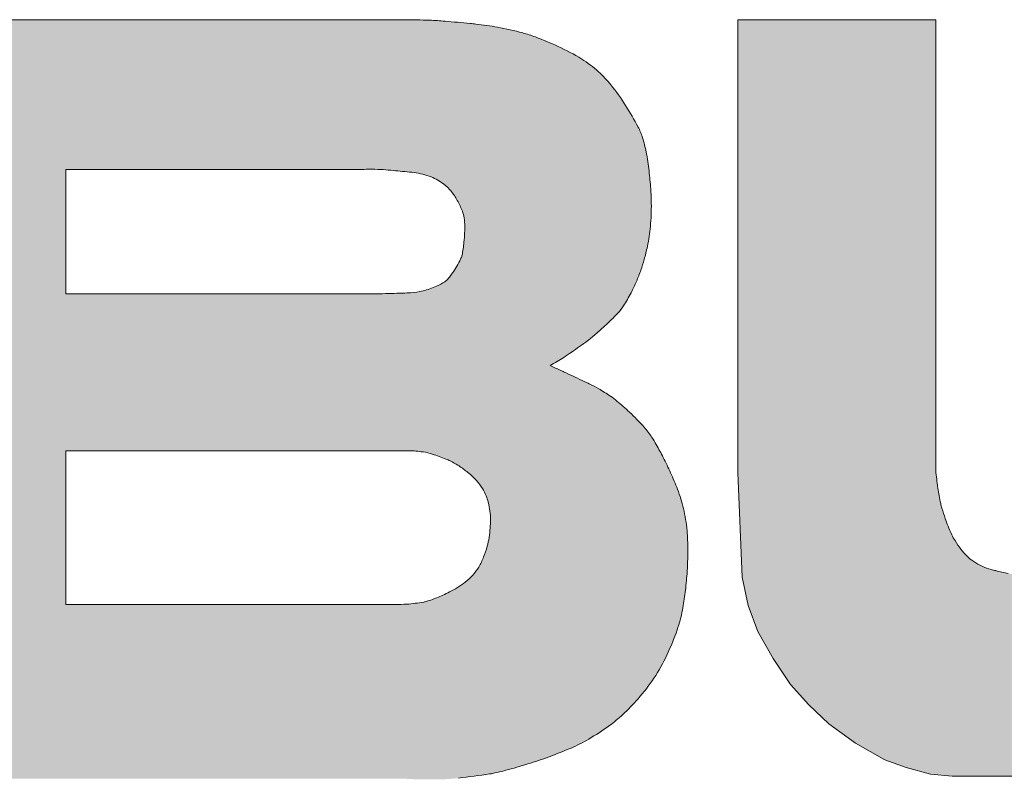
# Model space of a CAD drawing. Header units: metres. Extents: x 0 to 0.0422, y -0.0005 to 0.012.
# Tile 5 of 17: x 0.0116 to 0.022, y 0.004 to 0.012. Entities that reach past the tile are written whole.
import ezdxf

# ---------------------------------------------------------------- set-up
doc = ezdxf.new("R2010")
doc.units = ezdxf.units.M
doc.header["$MEASUREMENT"] = 0
doc.layers.add('RAM_Logo_VBL', color=7, linetype='Continuous', lineweight=0, true_color=0x00a06a)

msp = doc.modelspace()

# ---------------------------------------------------------------- hatches: boundary and pattern name
at = {"layer": 'RAM_Logo_VBL'}
h = msp.add_hatch(color=256, dxfattribs=at)
h.dxf.hatch_style = 1
h.paths.add_polyline_path([(0.006699, 0.005498, 0.00677), (0.006866, 0.005814, 0.004695), (0.007096, 0.006275), (0.00966, 0.012), (0.007484, 0.012), (0.004835, 0.006315), (0.002044, 0.012), (0, 0.012), (0.002581, 0.006212, -0.001469), (0.002712, 0.005969, -0.002839), (0.002779, 0.005843, -0.000314), (0.00288, 0.00565, 0.007444), (0.002981, 0.005457, 0.00958), (0.003029, 0.005372, 0.003527), (0.003165, 0.005145, 0.00573), (0.003254, 0.005004, 0.00553), (0.003349, 0.004859, 0.017507), (0.003415, 0.004769, 0.011992), (0.003518, 0.004643, 0.024469), (0.003606, 0.00455, 0.017812), (0.003738, 0.004434, 0.024774), (0.00387, 0.004335, 0.020844), (0.004037, 0.004233, 0.021953), (0.00419, 0.004157, 0.023774), (0.004337, 0.004099, 0.025295), (0.004472, 0.004061, 0.027415), (0.004599, 0.00404, 0.028511), (0.004778, 0.004029, 0.025401), (0.004979, 0.00404, 0.010648), (0.005125, 0.004058, 0.015031), (0.005228, 0.004076, 0.020138), (0.005373, 0.004112, 0.041815), (0.005539, 0.004175, 0.021008), (0.00569, 0.004256, 0.013526), (0.005783, 0.004316, 0.011364), (0.005891, 0.004391, 0.026608), (0.006036, 0.004511, 0.026109), (0.00617, 0.004647, 0.018486), (0.006295, 0.004799, 0.027791), (0.006368, 0.004906, 0.003444), (0.00645, 0.005047, 0.004915), (0.006507, 0.005146, 0.001563), (0.006516, 0.005163, 0.000081)])
h.paths.add_polyline_path([(0.017687, 0.008125, 0.021935), (0.017581, 0.008181, 0.000414), (0.017334, 0.008297, 0.002459), (0.017285, 0.008319, 0.00108), (0.017174, 0.00837, 0.007474), (0.017317, 0.008457, 0.013009), (0.017397, 0.008511, 0.00105), (0.017572, 0.008635, 0.021829), (0.017599, 0.008656, 0.005377), (0.017734, 0.008774, 0.011348), (0.017821, 0.008855, 0.01348), (0.017891, 0.008927, 0.041834), (0.017949, 0.009003, 0.024973), (0.01803, 0.009142, 0.016325), (0.018087, 0.009262, 0.017014), (0.018134, 0.009382, 0.018224), (0.018169, 0.009493, 0.014817), (0.018203, 0.009633, 0.029634), (0.018235, 0.009845, 0.026056), (0.018245, 0.01009, 0.013868), (0.018238, 0.010242, 0.011045), (0.018221, 0.010433, 0.020456), (0.01819, 0.010634, 0.026685), (0.018151, 0.010785, 0.044948), (0.018105, 0.010898, 0.020796), (0.017973, 0.011127, 0.028539), (0.017817, 0.011344, 0.039677), (0.017685, 0.011484, 0.043361), (0.017507, 0.011618, 0.034269), (0.017259, 0.011751, 0.014761), (0.017017, 0.011852, 0.027346), (0.016882, 0.011895, 0.016822), (0.016614, 0.011955, 0.023963), (0.01634, 0.011994, 0.000988), (0.016059, 0.012019, 0.012853), (0.015896, 0.012029, 0.007835), (0.015627, 0.012035), (0.010199, 0.012035), (0.010199, 0.003994), (0.015627, 0.003994, 0.018097), (0.015974, 0.003986, 0.02751), (0.016201, 0.004001, 0.002371), (0.016531, 0.004044, 0.019323), (0.016571, 0.004051, 0.013934), (0.016703, 0.004083, 0.007781), (0.016935, 0.00415, 0.013556), (0.017161, 0.004226, 0.012875), (0.017394, 0.004319, 0.03184), (0.017581, 0.004413, 0.025403), (0.0178, 0.004556, 0.029787), (0.017942, 0.004674, 0.023653), (0.018105, 0.004841, 0.035679), (0.018272, 0.005059, 0.035008), (0.018409, 0.005303, 0.027744), (0.018519, 0.005571, 0.037071), (0.018574, 0.005781, 0.014328), (0.018603, 0.005968, 0.013727), (0.018623, 0.006165, 0.017823), (0.018632, 0.006419, 0.022161), (0.018623, 0.006624, 0.034083), (0.018586, 0.006857, 0.037858), (0.018523, 0.00706, 0.01206), (0.018449, 0.007234, 0.01263), (0.018371, 0.007397, 0.009029), (0.018298, 0.007533, 0.015471), (0.018251, 0.00761, 0.038404), (0.018169, 0.007718, 0.023149), (0.018013, 0.007878, 0.013466), (0.017881, 0.007995, 0.026825), (0.017811, 0.008047, 0.015855)])
h.paths.add_polyline_path([(0.015645, 0.007468, -0.037076), (0.015827, 0.007456, -0.04899), (0.015924, 0.007433, -0.009084), (0.016087, 0.007373, -0.036497), (0.016195, 0.007315, -0.021663), (0.016289, 0.007248, -0.042062), (0.016388, 0.007158, -0.050013), (0.016455, 0.007069, -0.035376), (0.016494, 0.006992, -0.040885), (0.016517, 0.006922, -0.028662), (0.016535, 0.006829, -0.029743), (0.016541, 0.006738, -0.021137), (0.016537, 0.006648, -0.019355), (0.016526, 0.00655, -0.028991), (0.016506, 0.006456, -0.023758), (0.016468, 0.006343, -0.043346), (0.016416, 0.006236, -0.049561), (0.016354, 0.006152, -0.036516), (0.016274, 0.006077, -0.040015), (0.016192, 0.006019, -0.01232), (0.016107, 0.005973, -0.015101), (0.016036, 0.005938, -0.016046), (0.015909, 0.005887, -0.038383), (0.015839, 0.005867, -0.002485), (0.015741, 0.005852, -0.02327), (0.015655, 0.005843, -0.016864), (0.015535, 0.00584), (0.012042, 0.00584), (0.012042, 0.007468)], flags=16)
h.paths.add_polyline_path([(0.012042, 0.00913), (0.012042, 0.010448), (0.015131, 0.010448, -0.010253), (0.015316, 0.01045, -0.016054), (0.015433, 0.010444, -0.004339), (0.015633, 0.010426, -0.008855), (0.015731, 0.010415, -0.060475), (0.015912, 0.010369, -0.072431), (0.016048, 0.010291, -0.054069), (0.016123, 0.010218, -0.048206), (0.016189, 0.010121, -0.032025), (0.016243, 0.010005, -0.057869), (0.016261, 0.009937, -0.03511), (0.016268, 0.009841, -0.023404), (0.016261, 0.009698, -0.018486), (0.01624, 0.009537, -0.040142), (0.016215, 0.009481, -0.011267), (0.016172, 0.009406, -0.013998), (0.016129, 0.009339, -0.030667), (0.016079, 0.009275, -0.052577), (0.015969, 0.009211, -0.042578), (0.015826, 0.009162, -0.048106), (0.015694, 0.009142, -0.004944), (0.015611, 0.009138, -0.001671), (0.015367, 0.009131, -0.005735), (0.015284, 0.009129, -0.003106), (0.015131, 0.00913)], flags=16)
h.paths.add_polyline_path([(0.02126, 0.012032), (0.01916, 0.012032), (0.01916, 0.007239), (0.019207, 0.006128), (0.01927, 0.005828), (0.019375, 0.005555), (0.019535, 0.005269), (0.019721, 0.004991), (0.019914, 0.004777), (0.020125, 0.004575), (0.020407, 0.004369), (0.020721, 0.004193), (0.020946, 0.004114), (0.021204, 0.004043), (0.021434, 0.004022), (0.029997, 0.004022), (0.029997, 0.006148), (0.022232, 0.006148, -0.021), (0.022062, 0.006162, -0.006431), (0.021877, 0.006202, -0.051692), (0.021749, 0.006245, -0.040617), (0.021661, 0.006295, -0.043368), (0.021591, 0.006351, -0.040016), (0.021526, 0.006425, -0.027882), (0.021443, 0.006548, -0.022745), (0.02137, 0.006718, -0.01469), (0.021313, 0.006899, -0.00213), (0.021275, 0.007117, -0.006672), (0.02126, 0.007239)])
h.paths.add_polyline_path([(0.042204, 0.005159), (0.037624, 0.007297), (0.037624, 0.003004)])

# ---------------------------------------------------------------- linework, layer by layer
at = {"layer": 'RAM_Logo_VBL', "lineweight": 0}
for points in [[(0.016201, 0.004001, 0.002371), (0.016531, 0.004044, 0.019323), (0.016571, 0.004051, 0.013934), (0.016703, 0.004083, 0.007781), (0.016935, 0.00415, 0.013556), (0.017161, 0.004226, 0.012875), (0.017394, 0.004319, 0.03184), (0.017581, 0.004413, 0.025403), (0.0178, 0.004556, 0.029787), (0.017942, 0.004674, 0.023653), (0.018105, 0.004841, 0.035679), (0.018272, 0.005059, 0.035008), (0.018409, 0.005303, 0.027744), (0.018519, 0.005571, 0.037071), (0.018574, 0.005781, 0.014328), (0.018603, 0.005968, 0.013727), (0.018623, 0.006165, 0.017823), (0.018632, 0.006419, 0.022161), (0.018623, 0.006624, 0.034083), (0.018586, 0.006857, 0.037858), (0.018523, 0.00706, 0.01206), (0.018449, 0.007234, 0.01263), (0.018371, 0.007397, 0.009029), (0.018298, 0.007533, 0.015471), (0.018251, 0.00761, 0.038404), (0.018169, 0.007718, 0.023149), (0.018013, 0.007878, 0.013466), (0.017881, 0.007995, 0.026825), (0.017811, 0.008047, 0.015855), (0.017687, 0.008125, 0.020534), (0.017588, 0.008177, 0.001468), (0.017539, 0.0082, 0.000345), (0.017334, 0.008297, 0.002459), (0.017285, 0.008319, 0.00108), (0.017174, 0.00837, 0.007474), (0.017317, 0.008457, 0.013009), (0.017397, 0.008511, 0.00105), (0.017572, 0.008635, 0.011906), (0.017587, 0.008647, 0.011045), (0.017628, 0.008681, 0.004229), (0.017734, 0.008774, 0.011348), (0.017821, 0.008855, 0.01348), (0.017891, 0.008927, 0.041834), (0.017949, 0.009003, 0.024973), (0.01803, 0.009142, 0.016325), (0.018087, 0.009262, 0.017014), (0.018134, 0.009382, 0.018224), (0.018169, 0.009493, 0.014817), (0.018203, 0.009633, 0.029634), (0.018235, 0.009845, 0.026056), (0.018245, 0.01009, 0.013868), (0.018238, 0.010242, 0.011045), (0.018221, 0.010433, 0.020456), (0.01819, 0.010634, 0.026685), (0.018151, 0.010785, 0.044948), (0.018105, 0.010898, 0.020796), (0.017973, 0.011127, 0.028539), (0.017817, 0.011344, 0.039677), (0.017685, 0.011484, 0.043361), (0.017507, 0.011618, 0.034269), (0.017259, 0.011751, 0.014761), (0.017017, 0.011852, 0.027346), (0.016882, 0.011895, 0.016822), (0.016614, 0.011955, 0.019949), (0.016386, 0.011989, 0.004064), (0.016325, 0.011995, 0.000936), (0.016059, 0.012019, 0.012853), (0.015896, 0.012029, 0.007835), (0.015627, 0.012035), (0.010199, 0.012035)], [(0.022026, 0.006169, -0.004625), (0.021894, 0.006198, -0.012794), (0.021846, 0.00621, -0.039451), (0.021749, 0.006245, -0.040617), (0.021661, 0.006295, -0.043368), (0.021591, 0.006351, -0.040016), (0.021526, 0.006425, -0.020711), (0.021463, 0.006516, -0.031675), (0.021429, 0.006579, -0.012357), (0.021389, 0.006671, -0.014484), (0.021359, 0.006752, -0.008678), (0.021324, 0.006859, -0.018707), (0.021311, 0.006909, -0.01107), (0.021307, 0.006932, -0.001585), (0.021279, 0.007094, -0.010415), (0.021272, 0.007142, -0.005261), (0.02126, 0.007239), (0.02126, 0.012032), (0.01916, 0.012032), (0.01916, 0.007239), (0.019207, 0.006128), (0.01927, 0.005828), (0.019375, 0.005555), (0.019535, 0.005269), (0.019721, 0.004991), (0.019914, 0.004777), (0.020125, 0.004575), (0.020407, 0.004369), (0.020721, 0.004193), (0.020946, 0.004114), (0.021204, 0.004043), (0.021434, 0.004022), (0.029997, 0.004022)]]:
    msp.add_lwpolyline(points, format="xyb", dxfattribs=at)
for points in [[(0.012042, 0.010448), (0.015131, 0.010448, -0.010253), (0.015316, 0.01045, -0.016054), (0.015433, 0.010444, -0.004339), (0.015633, 0.010426, -0.008855), (0.015731, 0.010415, -0.060475), (0.015912, 0.010369, -0.072431), (0.016048, 0.010291, -0.054069), (0.016123, 0.010218, -0.048206), (0.016189, 0.010121, -0.032025), (0.016243, 0.010005, -0.057869), (0.016261, 0.009937, -0.03511), (0.016268, 0.009841, -0.023404), (0.016261, 0.009698, -0.016472), (0.016243, 0.009554, -0.05933), (0.016232, 0.009516, -0.0252), (0.016215, 0.009481, -0.011267), (0.016172, 0.009406, -0.013998), (0.016129, 0.009339, -0.02056), (0.016097, 0.009295, -0.077267), (0.016057, 0.009259, -0.041294), (0.015969, 0.009211, -0.042578), (0.015826, 0.009162, -0.048106), (0.015694, 0.009142, -0.004944), (0.015611, 0.009138, -0.001671), (0.015367, 0.009131, -0.005735), (0.015284, 0.009129, -0.003106), (0.015131, 0.00913), (0.012042, 0.00913)], [(0.012042, 0.00584), (0.015535, 0.00584, 0.016864), (0.015655, 0.005843, 0.02327), (0.015741, 0.005852, 0.002333), (0.015833, 0.005866, 0.014854), (0.015847, 0.005869, 0.033902), (0.015909, 0.005887, 0.016046), (0.016036, 0.005938, 0.015101), (0.016107, 0.005973, 0.01232), (0.016192, 0.006019, 0.040015), (0.016274, 0.006077, 0.036516), (0.016354, 0.006152, 0.049561), (0.016416, 0.006236, 0.043346), (0.016468, 0.006343, 0.023758), (0.016506, 0.006456, 0.028991), (0.016526, 0.00655, 0.019355), (0.016537, 0.006648, 0.021137), (0.016541, 0.006738, 0.029743), (0.016535, 0.006829, 0.028662), (0.016517, 0.006922, 0.040885), (0.016494, 0.006992, 0.035376), (0.016455, 0.007069, 0.050013), (0.016388, 0.007158, 0.042062), (0.016289, 0.007248, 0.021663), (0.016195, 0.007315, 0.027261), (0.016115, 0.00736, 0.024209), (0.016068, 0.00738, 0.008035), (0.015924, 0.007433, 0.04899), (0.015827, 0.007456, 0.03154), (0.015673, 0.007468), (0.012042, 0.007468)]]:
    msp.add_lwpolyline(points, format="xyb", close=True, dxfattribs=at)

doc.saveas('drawing.dxf')
